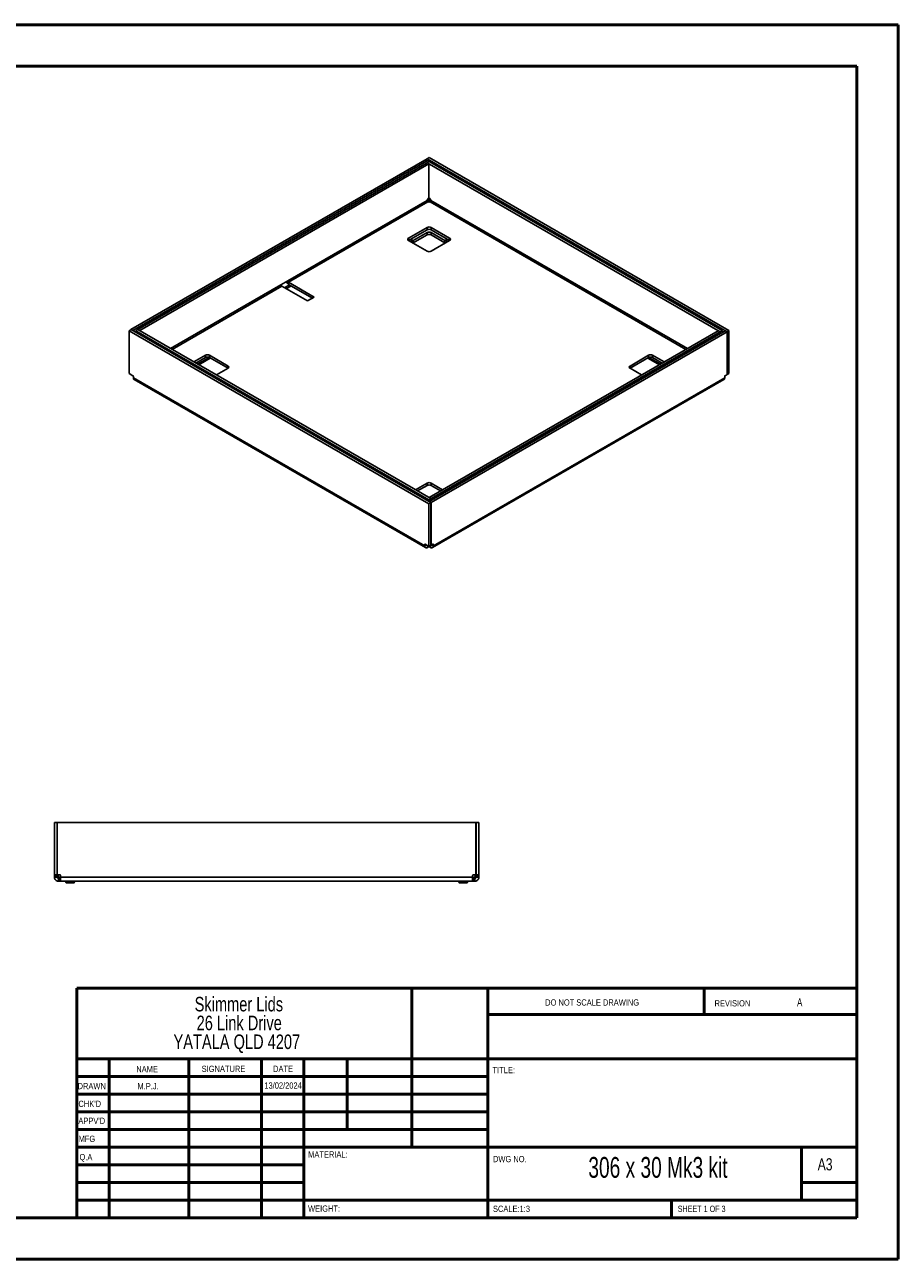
# Model space of a CAD drawing. Header units: millimetres. Extents: x 0 to 420, y 0 to 297.
# Tile 2 of 2: x 210 to 420, y 0 to 297. Entities that reach past the tile are written whole.
import ezdxf

# ---------------------------------------------------------------- set-up
doc = ezdxf.new("R2010")
doc.units = ezdxf.units.MM
doc.styles.add('SLDTEXTSTYLE0', font='TXT', dxfattribs={"width": 0.75})
doc.styles.add('SLDTEXTSTYLE1', font='TXT', dxfattribs={"width": 0.6875})

# ---------------------------------------------------------------- blocks, each defined once
blk = doc.blocks.new('SW_NOTE_0')
at = {"color": 0, "linetype": 'Continuous', "lineweight": 0, "char_height": 3.5, "attachment_point": 2, "style": 'SLDTEXTSTYLE0'}
for s, insert in [('Skimmer Lids', (13.89, 4.51)), ('26 Link Drive', (13.98, -0.01)), ('YATALA QLD 4207', (13.4, -4.54))]:
    blk.add_mtext(s, dxfattribs=dict(at, insert=insert))

msp = doc.modelspace()

# ---------------------------------------------------------------- linework, layer by layer
at = {"color": 7, "linetype": 'Continuous', "lineweight": 50}
for p, q in [((0.38, 297.21), (420.38, 297.21)), ((420.38, 0.21), (420.38, 297.21)), ((10.38, 287.21), (410.38, 287.21)), ((410.38, 287.21), (410.38, 10.21)), ((222.88, 65.46), (410.08, 65.46)), ((222.88, 65.46), (222.88, 10.21)), ((303.48, 65.46), (303.48, 27.21)), ((321.68, 65.46), (321.68, 10.21)), ((373.68, 59.09), (373.68, 65.46)), ((410.08, 59.09), (321.68, 59.09)), ((410.08, 48.46), (222.88, 48.46)), ((230.68, 48.46), (230.68, 10.21)), ((249.87, 48.46), (249.87, 10.21)), ((267.28, 48.46), (267.28, 10.21)), ((277.48, 10.21), (277.48, 48.46)), ((287.88, 31.46), (287.88, 48.46)), ((321.68, 44.21), (222.88, 44.21)), ((321.68, 39.96), (222.88, 39.96)), ((321.68, 35.71), (222.88, 35.71)), ((321.68, 31.46), (222.88, 31.46)), ((277.48, 27.21), (222.88, 27.21)), ((277.48, 27.21), (410.08, 27.21)), ((397.08, 14.46), (397.08, 27.21)), ((277.48, 22.96), (222.88, 22.96)), ((277.48, 18.71), (222.88, 18.71)), ((410.08, 18.71), (397.08, 18.71)), ((222.88, 14.46), (410.38, 14.46)), ((365.88, 10.21), (365.88, 14.46)), ((10.38, 10.21), (410.38, 10.21)), ((0.38, 0.21), (420.38, 0.21))]:
    msp.add_line(p, q, dxfattribs=at)
at = {"color": 7, "linetype": 'Continuous', "lineweight": 25}
for p, q in [((307.09, 264.97), (235.93, 223.89)), ((307.56, 264.69), (236.4, 223.62)), ((307.56, 264.69), (307.09, 264.97)), ((307.6, 265.23), (307.13, 264.96)), ((307.13, 264.95), (307.13, 264.96)), ((379.21, 223.35), (307.13, 264.96)), ((307.56, 264.26), (307.56, 264.69)), ((379.68, 223.62), (307.6, 265.23)), ((307.09, 264.01), (237.58, 223.89)), ((307.56, 263.74), (238.05, 223.62)), ((307.56, 263.74), (307.09, 264.01)), ((307.6, 264.28), (307.13, 264.01)), ((307.13, 263.99), (307.13, 264.01)), ((377.56, 223.35), (307.13, 264.01)), ((307.56, 255.49), (307.56, 263.74)), ((378.03, 223.62), (307.6, 264.28)), ((307.35, 255.37), (307.56, 255.49)), ((307.8, 255.37), (307.56, 255.51)), ((307.58, 255.5), (307.58, 255.04)), ((307.12, 254.92), (273.63, 235.59)), ((273.82, 235.27), (307.3, 254.6)), ((307.12, 254.92), (307.12, 254.96)), ((307.15, 254.79), (307.58, 255.04)), ((307.34, 254.58), (307.3, 254.6)), ((307.58, 255.04), (307.58, 254.52)), ((307.58, 255.04), (308, 254.79)), ((307.85, 254.6), (307.81, 254.58)), ((307.85, 254.6), (369.32, 219.11)), ((308.03, 254.92), (308.03, 254.96)), ((369.69, 219.33), (308.03, 254.92)), ((307.1, 248.44), (302.63, 245.85)), ((302.63, 245.31), (307.1, 247.9)), ((307.1, 247.21), (303.8, 245.31)), ((307.1, 246.67), (303.8, 244.77)), ((307.1, 248.44), (307.1, 247.9)), ((307.1, 246.67), (307.1, 247.21)), ((312.52, 245.85), (308.05, 248.44)), ((308.05, 248.44), (308.05, 247.9)), ((308.05, 247.9), (312.52, 245.31)), ((311.35, 245.31), (308.05, 247.21)), ((308.05, 247.21), (308.05, 246.67)), ((311.35, 244.77), (308.05, 246.67)), ((302.63, 245.85), (302.63, 245.31)), ((302.63, 245.31), (307.1, 242.72)), ((303.33, 245.25), (303.03, 245.08)), ((303.8, 245.31), (303.21, 245.65)), ((303.3, 245.05), (303.8, 244.77)), ((303.32, 245.11), (303.33, 245.25)), ((303.8, 245.31), (303.8, 244.77)), ((308.05, 242.72), (312.52, 245.31)), ((311.94, 245.65), (311.35, 245.31)), ((311.35, 244.77), (311.35, 245.31)), ((311.35, 244.77), (311.85, 245.05)), ((311.82, 245.25), (311.83, 245.11)), ((312.12, 245.08), (311.82, 245.25)), ((312.52, 245.85), (312.52, 245.31)), ((271.98, 234.64), (245.46, 219.33)), ((273.63, 235.59), (271.98, 234.64)), ((280, 231.7), (273.82, 235.27)), ((273.82, 235.27), (273.82, 234.72)), ((279.53, 231.43), (273.82, 234.72)), ((245.83, 219.11), (272.17, 234.32)), ((272.17, 234.32), (278.35, 230.75)), ((274.03, 234.6), (272.86, 233.92)), ((273.23, 233.7), (274.41, 234.38)), ((278.35, 230.75), (280, 231.7)), ((235.47, 223.6), (235.95, 223.87)), ((235.47, 223.6), (307.55, 181.99)), ((235.47, 213.31), (235.47, 223.6)), ((236.4, 223.62), (235.93, 223.89)), ((235.93, 223.89), (235.93, 223.86)), ((235.95, 223.87), (308.02, 182.26)), ((236.4, 223.6), (236.4, 223.62)), ((237.12, 223.6), (237.6, 223.87)), ((237.12, 223.6), (307.55, 182.94)), ((237.12, 223.19), (237.12, 223.6)), ((238.05, 223.62), (237.58, 223.89)), ((237.58, 223.89), (237.58, 223.86)), ((237.6, 223.87), (308.02, 183.21)), ((238.05, 223.6), (238.05, 223.62)), ((307.59, 182.52), (378.75, 223.6)), ((307.59, 183.48), (377.1, 223.6)), ((308.06, 182.25), (379.22, 223.33)), ((308.06, 183.2), (377.57, 223.33)), ((377.1, 223.6), (377.57, 223.33)), ((378.03, 223.62), (377.56, 223.35)), ((377.56, 223.34), (377.56, 223.35)), ((377.57, 222.92), (377.57, 223.33)), ((378.03, 223.19), (378.03, 223.62)), ((378.75, 223.6), (379.22, 223.33)), ((379.68, 223.62), (379.21, 223.35)), ((379.21, 223.34), (379.21, 223.35)), ((379.22, 223.33), (379.22, 213.04)), ((379.68, 213.33), (379.68, 223.62)), ((253.83, 217.69), (251.07, 216.09)), ((251.54, 215.82), (253.83, 217.14)), ((254.7, 217.18), (251.94, 215.59)), ((252.21, 215.43), (254.98, 217.03)), ((253.83, 217.69), (253.83, 217.14)), ((259.26, 215.1), (254.78, 217.69)), ((254.78, 217.69), (254.78, 217.14)), ((254.78, 217.14), (259.26, 214.56)), ((360.37, 217.69), (355.89, 215.1)), ((355.89, 214.56), (360.37, 217.14)), ((360.17, 217.03), (362.94, 215.43)), ((360.37, 217.69), (360.37, 217.14)), ((363.21, 215.59), (360.45, 217.18)), ((364.08, 216.09), (361.32, 217.69)), ((361.32, 217.69), (361.32, 217.14)), ((361.32, 217.14), (363.61, 215.82)), ((251.6, 215.86), (251.58, 215.79)), ((256.49, 212.96), (259.26, 214.56)), ((259.26, 215.1), (259.26, 214.56)), ((355.89, 215.1), (355.89, 214.56)), ((355.89, 214.56), (358.66, 212.96)), ((363.57, 215.79), (363.55, 215.86)), ((236.38, 212.78), (235.47, 213.31)), ((236.5, 212.27), (236.5, 212.58)), ((236.5, 212.27), (306.53, 171.84)), ((236.69, 211.84), (306.72, 171.41)), ((308.43, 171.41), (378.46, 211.84)), ((378.65, 212.27), (308.62, 171.84)), ((378.65, 212.27), (378.65, 212.58)), ((378.77, 212.78), (379.22, 213.04)), ((379.68, 213.33), (379.22, 213.07)), ((307.1, 186.94), (304.34, 185.34)), ((304.81, 185.07), (307.1, 186.39)), ((307.1, 186.94), (307.1, 186.39)), ((310.81, 185.34), (308.05, 186.94)), ((308.05, 186.94), (308.05, 186.39)), ((308.05, 186.39), (310.34, 185.07)), ((307.55, 182.94), (308.02, 183.21)), ((307.55, 182.53), (307.55, 182.94)), ((307.55, 181.99), (308.02, 182.26)), ((307.55, 171.7), (307.55, 181.99)), ((307.59, 183.48), (308.06, 183.2)), ((307.59, 183.46), (307.59, 183.48)), ((307.59, 182.52), (308.06, 182.25)), ((307.59, 182.51), (307.59, 182.52)), ((308.02, 182.77), (308.02, 183.21)), ((308.02, 171.97), (308.02, 182.26)), ((308.06, 182.8), (308.06, 183.2)), ((308.06, 182.25), (308.06, 171.96)), ((306.53, 172.15), (306.64, 172.22)), ((306.53, 171.84), (306.53, 172.15)), ((306.53, 171.84), (306.92, 172.06)), ((306.64, 172.22), (307.55, 171.7)), ((307.19, 171.46), (307.19, 171.91)), ((307.46, 171.62), (307.19, 171.46)), ((307.46, 171.62), (307.46, 171.75)), ((307.55, 171.7), (308.02, 171.97)), ((307.69, 171.62), (307.69, 171.78)), ((307.96, 171.46), (307.69, 171.62)), ((307.96, 171.46), (307.96, 171.93)), ((308.06, 171.96), (308.02, 171.98)), ((308.06, 171.96), (308.51, 172.22)), ((308.62, 171.84), (308.24, 172.06)), ((308.62, 172.15), (308.51, 172.22)), ((308.62, 172.15), (308.62, 171.84)), ((217.54, 92.67), (217.54, 105.27)), ((217.54, 105.27), (218.21, 105.27)), ((218.21, 92.67), (218.21, 105.27)), ((218.22, 105.27), (218.22, 92.67)), ((218.22, 105.27), (318.86, 105.27)), ((318.86, 105.27), (318.86, 92.67)), ((319.54, 105.27), (318.87, 105.27)), ((318.87, 92.67), (318.87, 105.27)), ((319.54, 92.67), (319.54, 105.27)), ((217.54, 92.67), (218.21, 92.67)), ((217.54, 92.51), (217.54, 92.67)), ((217.54, 92.51), (218.21, 92.51)), ((217.54, 92.12), (217.54, 92.51)), ((217.54, 92.12), (218.21, 92.12)), ((218.21, 92.51), (218.21, 92.67)), ((218.21, 92.12), (218.21, 92.51)), ((218.22, 92.67), (218.86, 92.67)), ((219.02, 92.51), (219.02, 92.12)), ((318.06, 92.12), (219.02, 92.12)), ((318.06, 92.12), (318.06, 92.51)), ((318.22, 92.67), (318.86, 92.67)), ((319.54, 92.67), (318.87, 92.67)), ((318.87, 92.51), (318.87, 92.67)), ((319.54, 92.51), (318.87, 92.51)), ((318.87, 92.12), (318.87, 92.51)), ((319.54, 92.12), (318.87, 92.12)), ((319.54, 92.51), (319.54, 92.67)), ((319.54, 92.12), (319.54, 92.51)), ((218.47, 91.19), (218.47, 91.86)), ((218.86, 91.86), (218.47, 91.86)), ((218.86, 91.19), (218.47, 91.19)), ((218.86, 91.19), (218.86, 91.86)), ((219.02, 91.86), (218.86, 91.86)), ((219.02, 91.19), (218.86, 91.19)), ((318.06, 91.19), (219.02, 91.19)), ((220.24, 90.94), (220.34, 90.77)), ((220.24, 90.94), (220.44, 90.94)), ((220.29, 91.19), (220.29, 90.94)), ((220.34, 90.77), (220.51, 90.77)), ((220.51, 90.77), (220.44, 90.94)), ((220.44, 90.94), (220.47, 90.94)), ((220.47, 90.94), (220.47, 91.19)), ((220.51, 90.77), (220.75, 90.77)), ((220.67, 90.94), (220.75, 90.77)), ((220.67, 90.94), (221.9, 90.94)), ((220.71, 91.19), (220.71, 90.94)), ((220.75, 90.77), (221.83, 90.77)), ((221.83, 90.77), (221.9, 90.94)), ((221.83, 90.77), (222.07, 90.77)), ((221.87, 90.94), (221.87, 91.19)), ((222.14, 90.94), (222.07, 90.77)), ((222.07, 90.77), (222.24, 90.77)), ((222.1, 91.19), (222.1, 90.94)), ((222.1, 90.94), (222.14, 90.94)), ((222.14, 90.94), (222.34, 90.94)), ((222.24, 90.77), (222.34, 90.94)), ((222.29, 90.94), (222.29, 91.19)), ((314.74, 90.94), (314.84, 90.77)), ((314.74, 90.94), (314.94, 90.94)), ((314.79, 91.19), (314.79, 90.94)), ((314.84, 90.77), (315.01, 90.77)), ((315.01, 90.77), (314.94, 90.94)), ((314.94, 90.94), (314.97, 90.94)), ((314.97, 90.94), (314.97, 91.19)), ((315.01, 90.77), (315.25, 90.77)), ((315.17, 90.94), (315.25, 90.77)), ((315.17, 90.94), (316.4, 90.94)), ((315.21, 91.19), (315.21, 90.94)), ((315.25, 90.77), (316.33, 90.77)), ((316.33, 90.77), (316.4, 90.94)), ((316.33, 90.77), (316.57, 90.77)), ((316.37, 90.94), (316.37, 91.19)), ((316.64, 90.94), (316.57, 90.77)), ((316.57, 90.77), (316.74, 90.77)), ((316.6, 91.19), (316.6, 90.94)), ((316.6, 90.94), (316.64, 90.94)), ((316.64, 90.94), (316.84, 90.94)), ((316.74, 90.77), (316.84, 90.94)), ((316.79, 90.94), (316.79, 91.19)), ((318.22, 91.86), (318.06, 91.86)), ((318.22, 91.19), (318.06, 91.19)), ((318.22, 91.19), (318.22, 91.86)), ((318.61, 91.86), (318.22, 91.86)), ((318.61, 91.19), (318.22, 91.19)), ((318.61, 91.19), (318.61, 91.86))]:
    msp.add_line(p, q, dxfattribs=at)
at = {"color": 7, "linetype": 'Continuous', "lineweight": 25, "flags": 128}
for points in [[(303.32, 245.11), (303.29, 245.01), (303.26, 244.95)], [(311.89, 244.95), (311.86, 245.01), (311.83, 245.11)]]:
    msp.add_lwpolyline(points, dxfattribs=at)
at = {"color": 7, "linetype": 'Continuous', "lineweight": 25}
for centre, radius, start, end in [((307.63, 254.94), 0.512, 122.6055, 177.3945), ((307.58, 255.03), 0.512, 242.6097, 297.3903), ((307.52, 254.94), 0.512, 2.6055, 57.3945), ((307.58, 247.53), 1.02, 62.6097, 117.3903), ((307.58, 246.99), 1.02, 62.6097, 117.3903), ((307.58, 246.3), 1.02, 62.6097, 117.3903), ((307.58, 245.76), 1.02, 62.6097, 117.3903), ((302.73, 245.58), 0.291, 110.7834, 249.2166), ((302.41, 245.19), 0.918, 3.8684, 30.8081), ((312.74, 245.19), 0.918, 149.1919, 176.1316), ((312.42, 245.58), 0.291, 290.7834, 69.2166), ((307.58, 243.63), 1.02, 242.6097, 297.3903), ((272.39, 234.66), 0.41, 182.6055, 237.3945), ((274.59, 235.93), 1.43, 202.2599, 237.3589), ((274.04, 235.61), 0.41, 182.6055, 237.3945), ((254.31, 216.78), 1.02, 62.6097, 117.3903), ((254.31, 216.23), 1.02, 62.6097, 117.3903), ((360.84, 216.78), 1.02, 62.6097, 117.3903), ((360.84, 216.23), 1.02, 62.6097, 117.3903), ((259.15, 214.83), 0.291, 290.7834, 69.2166), ((356, 214.83), 0.291, 110.7834, 249.2166), ((236.24, 212.57), 0.256, 2.6055, 57.3945), ((378.91, 212.57), 0.256, 122.6055, 177.3945), ((307.58, 186.03), 1.02, 62.6097, 117.3903), ((307.58, 185.48), 1.02, 62.6097, 117.3903), ((306.6, 172.16), 0.0728, 50.7967, 189.214), ((307.58, 171.39), 0.256, 62.6097, 117.3903), ((308.55, 172.16), 0.0728, 350.786, 129.2033), ((219.29, 92.86), 1, 190.5812, 253.9623), ((218.86, 92.51), 0.167, 0, 90), ((318.22, 92.51), 0.167, 90, 180), ((317.79, 92.86), 1, 286.0377, 349.4188)]:
    msp.add_arc(centre, radius, start, end, dxfattribs=at)
for points in [[(307.3, 254.6), (307.28, 254.61), (307.23, 254.65), (307.17, 254.74), (307.12, 254.83), (307.12, 254.89), (307.12, 254.92)], [(308.03, 254.92), (308.03, 254.89), (308.03, 254.83), (307.98, 254.74), (307.92, 254.65), (307.87, 254.61), (307.85, 254.6)], [(306.53, 171.84), (306.54, 171.75), (306.56, 171.56), (306.71, 171.39), (306.93, 171.34), (307.1, 171.42), (307.19, 171.46)], [(307.96, 171.46), (308.05, 171.42), (308.22, 171.34), (308.44, 171.39), (308.59, 171.56), (308.61, 171.75), (308.62, 171.84)], [(217.54, 92.12), (217.55, 92), (217.58, 91.76), (217.8, 91.45), (218.11, 91.23), (218.35, 91.2), (218.47, 91.19)], [(218.21, 92.12), (218.21, 92.09), (218.22, 92.02), (218.28, 91.93), (218.37, 91.87), (218.44, 91.86), (218.47, 91.86)], [(219.02, 91.19), (219.02, 91.2), (219.02, 91.23), (219.02, 91.45), (219.02, 91.76), (219.02, 92), (219.02, 92.12)], [(318.06, 92.12), (318.06, 92), (318.06, 91.76), (318.06, 91.45), (318.06, 91.23), (318.06, 91.2), (318.06, 91.19)], [(318.61, 91.86), (318.64, 91.86), (318.71, 91.87), (318.8, 91.93), (318.86, 92.02), (318.87, 92.09), (318.87, 92.12)], [(318.61, 91.19), (318.73, 91.2), (318.97, 91.23), (319.28, 91.45), (319.5, 91.76), (319.53, 92), (319.54, 92.12)]]:
    msp.add_open_spline(points, degree=3, dxfattribs=at)
for points, knots in [([(236.69, 211.84), (236.69, 211.84), (236.62, 211.85), (236.53, 211.99), (236.51, 212.17), (236.5, 212.27)], [0, 0, 0, 0, 0.000102, 0.500051, 1, 1, 1, 1]), ([(378.65, 212.27), (378.64, 212.17), (378.62, 211.99), (378.53, 211.85), (378.46, 211.84), (378.46, 211.84)], [0, 0, 0, 0, 0.499949, 0.999898, 1, 1, 1, 1])]:
    msp.add_open_spline(points, degree=3, knots=knots, dxfattribs=at)

# ---------------------------------------------------------------- block references
at = {"color": 7, "linetype": 'Continuous', "lineweight": 0}
msp.add_blockref('SW_NOTE_0', (247.97, 58.84), dxfattribs=at)

# ---------------------------------------------------------------- texts
for s, insert, char_height, attachment_point, style in [('DO NOT SCALE DRAWING', (335.49, 62.75), 1.5, 1, 'SLDTEXTSTYLE0'), ('REVISION', (376.21, 62.55), 1.5, 1, 'SLDTEXTSTYLE0'), ('A', (396.68, 62.99), 1.91, 2, 'SLDTEXTSTYLE0'), ('NAME', (237.2, 46.72), 1.5, 1, 'SLDTEXTSTYLE0'), ('SIGNATURE', (252.91, 46.78), 1.5, 1, 'SLDTEXTSTYLE0'), ('DATE', (270.09, 46.79), 1.5, 1, 'SLDTEXTSTYLE0'), ('TITLE:', (322.84, 46.49), 1.5, 1, 'SLDTEXTSTYLE0'), ('DRAWN', (223.09, 42.64), 1.5, 1, 'SLDTEXTSTYLE0'), ('M.P.J.', (240.04, 42.6), 1.499, 2, 'SLDTEXTSTYLE0'), ('13/02/2024', (272.49, 42.77), 1.499, 2, 'SLDTEXTSTYLE0'), ("CHK'D", (223.29, 38.37), 1.5, 1, 'SLDTEXTSTYLE0'), ("APPV'D", (223.28, 34.28), 1.5, 1, 'SLDTEXTSTYLE0'), ('MFG', (223.33, 29.95), 1.5, 1, 'SLDTEXTSTYLE0'), ('Q.A', (223.55, 25.56), 1.5, 1, 'SLDTEXTSTYLE0'), ('MATERIAL:', (278.52, 26.2), 1.5, 1, 'SLDTEXTSTYLE0'), ('DWG NO.', (322.95, 25.08), 1.5, 1, 'SLDTEXTSTYLE0'), ('306 x 30 Mk3 kit', (362.61, 24.83), 5, 2, 'SLDTEXTSTYLE1'), ('A3', (401, 24.52), 2.91, 1, 'SLDTEXTSTYLE0'), ('WEIGHT:', (278.5, 13.16), 1.499, 1, 'SLDTEXTSTYLE0'), ('SCALE:1:3', (322.95, 13.11), 1.5, 1, 'SLDTEXTSTYLE0'), ('SHEET 1 OF 3', (367.36, 13.11), 1.5, 1, 'SLDTEXTSTYLE1')]:
    msp.add_mtext(s, dxfattribs=dict(at, insert=insert, char_height=char_height, attachment_point=attachment_point, style=style))

doc.saveas('drawing.dxf')
